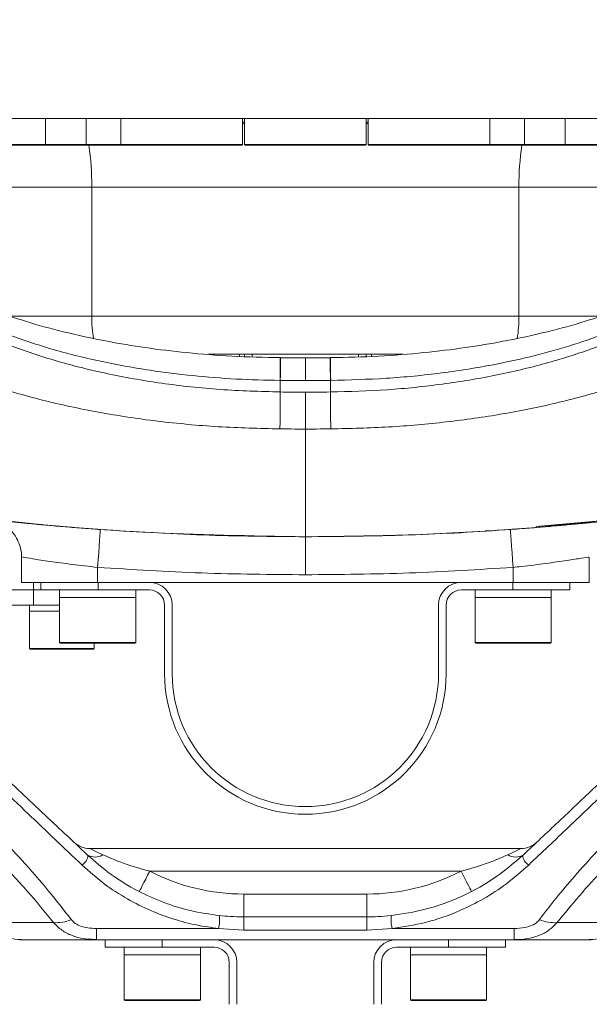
# Model space of a CAD drawing. Header units: millimetres. Extents: x 51337 to 61814, y -21781 to -12277.
# Tile 7 of 256: x 55185 to 55260, y -18571 to -18441. Entities that reach past the tile are written whole.
import ezdxf

# ---------------------------------------------------------------- set-up
doc = ezdxf.new("R2010")
doc.units = ezdxf.units.MM
doc.header["$LTSCALE"] = 0.3175
for name, color, linetype, lineweight in [('1轮廓实线层', 7, 'Continuous', 18), ('7标注层', 4, 'Continuous', 13), ('sub', 1, 'Continuous', 18), ('粗实线', 7, 'Continuous', 18)]:
    doc.layers.add(name, color=color, linetype=linetype, lineweight=lineweight)
doc.styles.add('标准汉字', font='gbenor.shx', dxfattribs={"bigfont": 'gbcbig.shx'})
doc.dimstyles.new('M1：15', dxfattribs={"dimscale": 15, "dimtxt": 3.5, "dimasz": 2.5, "dimexe": 2, "dimexo": 0, "dimgap": 0.5, "dimtad": 1, "dimdec": 4, "dimdsep": 46, "dimtxsty": '标准汉字', "dimcen": 5, "dimdle": 5, "dimclrd": 1, "dimclre": 1, "dimclrt": 256, "dimadec": 4, "dimazin": 2, "dimtfac": 1, "dimtdec": 4, "dimtmove": 0, "dimatfit": 3, "dimfxl": 1, "dimtolj": 1, "dimarcsym": 0})

# ---------------------------------------------------------------- blocks, each defined once
blk = doc.blocks.new('*D34')
at = {"layer": '7标注层', "color": 1, "lineweight": -2, "ltscale": 30, "transparency": 16777216}
blk.add_line((54654.41, -18378.15), (54761.15, -18359.33), dxfattribs=at)
blk.add_arc((55072.94, -18304.36), 346.6, 196.2021, 353.7979, dxfattribs=at)
at = {"layer": '7标注层', "color": 1, "lineweight": 20, "ltscale": 30, "transparency": 16777216}
for points in [[(55411.28, -18341.46), (55423.76, -18342.14), (55419.55, -18304.36)], [(54734.02, -18402.48), (54746.2, -18399.65), (54731.61, -18364.54)]]:
    blk.add_solid(points, dxfattribs=at)
at = {"layer": 'Defpoints', "color": 0, "lineweight": 20, "ltscale": 30, "transparency": 16777216}
for p in [(54794.67, -18304.36), (56512.47, -18304.36), (54654.41, -18378.15), (54935.66, -18622.61), (53093.16, -18653.45)]:
    blk.add_point(p, dxfattribs=at)
at = {"layer": '7标注层', "ltscale": 30, "transparency": 16777216, "insert": (55100.21, -18616.02), "char_height": 52.5, "attachment_point": 5, "rotation": 5, "style": '标准汉字'}
blk.add_mtext('\\A1;165%%D', dxfattribs=at)

msp = doc.modelspace()

# ---------------------------------------------------------------- linework, layer by layer
at = {"layer": '1轮廓实线层', "ltscale": 30}
for points in [[(55219.64405, -18485.79313), (55219.64345, -18485.8592), (55219.6415, -18486.07503), (55219.63828, -18486.43007), (55219.63396, -18486.90604), (55219.62877, -18487.47866), (55219.62298, -18488.11858), (55219.61685, -18488.79301)], [(55219.67866, -18485.79346), (55219.67806, -18485.8595), (55219.67614, -18486.07536), (55219.67295, -18486.43037), (55219.66868, -18486.90637), (55219.66355, -18487.47899), (55219.65781, -18488.11891), (55219.65176, -18488.79333)], [(55226.21032, -18485.80118), (55226.21084, -18485.8595), (55226.21278, -18486.07536), (55226.21596, -18486.43037), (55226.22024, -18486.90637), (55226.22537, -18487.47899), (55226.2311, -18488.11891), (55226.23715, -18488.79333)], [(55226.24487, -18485.79313), (55226.24547, -18485.8592), (55226.24742, -18486.07503), (55226.25064, -18486.43007), (55226.25496, -18486.90604), (55226.26015, -18487.47866), (55226.26594, -18488.11858), (55226.27205, -18488.79301)], [(55219.60825, -18495.17273), (55219.61061, -18494.90963), (55219.61411, -18494.51943), (55219.61864, -18494.01291), (55219.62409, -18493.40405), (55219.63031, -18492.70972), (55219.63712, -18491.94913), (55219.64434, -18491.14334), (55219.65176, -18490.31459)], [(55226.28066, -18495.17273), (55226.2783, -18494.90963), (55226.27481, -18494.51943), (55226.27028, -18494.01291), (55226.26482, -18493.40405), (55226.2586, -18492.70972), (55226.25179, -18491.94913), (55226.24457, -18491.14334), (55226.23715, -18490.31459)], [(55196.00195, -18508.39954), (55195.99507, -18508.49553), (55195.97473, -18508.77946), (55195.94169, -18509.24038), (55195.89724, -18509.86059), (55195.84308, -18510.61632), (55195.7813, -18511.47844), (55195.71426, -18512.41391), (55195.64453, -18513.38675)], [(55249.8871, -18508.39954), (55249.89398, -18508.49553), (55249.91432, -18508.77943), (55249.94736, -18509.24038), (55249.99181, -18509.86059), (55250.04598, -18510.61629), (55250.10777, -18511.47844), (55250.17481, -18512.41391), (55250.24453, -18513.38675)], [(55194.59028, -18550.35533), (55194.70436, -18550.4091), (55195.0425, -18550.56851), (55195.59259, -18550.82785), (55196.33489, -18551.17779)], [(55249.55403, -18551.17779), (55250.29633, -18550.82785), (55250.84642, -18550.56851), (55251.18456, -18550.4091), (55251.29864, -18550.35533)], [(55193.59084, -18552.53236), (55193.7849, -18552.38601), (55193.96639, -18552.20889), (55194.1236, -18552.01249), (55194.24636, -18551.80948), (55194.32669, -18551.61302), (55194.35943, -18551.43582), (55194.34245, -18551.28931), (55194.27684, -18551.183)], [(55252.29808, -18552.53236), (55252.10402, -18552.38601), (55251.92252, -18552.20889), (55251.76532, -18552.01249), (55251.64256, -18551.80948), (55251.56223, -18551.61302), (55251.52949, -18551.43582), (55251.54646, -18551.28931), (55251.61207, -18551.183)], [(55201.11354, -18556.02198), (55201.13996, -18555.97075), (55201.21816, -18555.81899), (55201.34517, -18555.57259), (55201.5161, -18555.24095), (55201.72436, -18554.83683), (55201.96197, -18554.37582), (55202.21979, -18553.87556), (55202.48792, -18553.35533)], [(55244.77536, -18556.02198), (55244.74896, -18555.97075), (55244.67075, -18555.81899), (55244.54375, -18555.57259), (55244.37282, -18555.24095), (55244.16456, -18554.83683), (55243.92695, -18554.37582), (55243.66913, -18553.87556), (55243.401, -18553.35533)], [(55250.40559, -18560.88163), (55250.40559, -18561.21313), (55250.40559, -18561.50724), (55250.40559, -18561.7611), (55250.40559, -18561.97222), (55250.40559, -18562.13861), (55250.40559, -18562.25862), (55250.40559, -18562.3311), (55250.4056, -18562.35533)]]:
    msp.add_lwpolyline(points, dxfattribs=at)
for centre, radius, start, end in [((55188.70805, -18457.75532), 0.1, 270, 0), ((55194.03838, -18457.75532), 0.1, 270, 0), ((55158.42485, -18463.14716), 36.45029, 359.6727839, 8.3476542), ((55198.78041, -18457.75532), 0.1, 180, 270), ((55214.58041, -18457.75532), 0.1, 270, 360), ((55215.04446, -18457.75532), 0.1, 180, 270), ((55230.84446, -18457.75532), 0.1, 270, 0), ((55231.3085, -18457.75532), 0.1, 180, 270), ((55247.1085, -18457.75532), 0.1, 270, 0), ((55287.46088, -18463.14693), 36.4471, 171.6519659, 180.327596), ((55251.85054, -18457.75532), 0.1, 180, 270), ((55257.18086, -18457.75532), 0.1, 180, 270), ((55212.36695, -18480.50292), 17.49303, 179.5165423, 189.2431169), ((55233.52828, -18480.50331), 17.48672, 350.7548347, 0.4849321), ((55202.44453, -18518.35532), 3, 0, 90), ((55243.44453, -18518.35532), 3, 90, 180), ((55202.44453, -18518.35532), 2, 0, 90), ((55243.44453, -18518.35532), 2, 90, 180), ((55190.74453, -18523.25532), 0.1, 180, 270), ((55200.54453, -18523.25532), 0.1, 270, 360), ((55245.34453, -18523.25532), 0.1, 180, 270), ((55255.14453, -18523.25532), 0.1, 270, 360), ((55186.79446, -18524.05532), 0.1, 180, 270), ((55195.09446, -18524.05532), 0.1, 270, 0), ((55222.94453, -18527.35532), 18.5, 180, 0), ((55222.94453, -18527.35532), 17.5, 180, 0), ((55194.59028, -18547.35532), 3, 226.6846843, 270), ((55251.29864, -18547.35532), 3, 270, 313.3153157), ((55195.30204, -18549.67109), 1.82673, 235.8597014, 304.4306909), ((55250.58688, -18549.67107), 1.82674, 235.5695487, 304.1400589), ((55214.85723, -18529.35532), 27, 242.7339555, 270), ((55231.03168, -18529.35532), 27, 270, 297.2660445), ((55190.14965, -18555.1004), 5.02499, 266.5822935, 293.6523481), ((55207.21472, -18559.75601), 4.4608, 345.3841795, 7.3912192), ((55238.6742, -18559.75601), 4.4608, 172.6087808, 194.6158205), ((55255.73928, -18555.10028), 5.02512, 246.3479764, 273.4175095), ((55186.02382, -18553.09031), 9.26506, 229.3188666, 269.828136), ((55259.86511, -18553.09036), 9.26501, 270.1718021, 310.6812417), ((55210.94446, -18565.35532), 3, 0, 90), ((55234.94446, -18565.35532), 3, 90, 180), ((55210.94446, -18565.35532), 2, 0, 90), ((55234.94446, -18565.35532), 2, 90, 180), ((55199.24446, -18570.25532), 0.1, 180, 270), ((55209.04446, -18570.25532), 0.1, 270, 0), ((55236.84446, -18570.25532), 0.1, 180, 270), ((55246.64446, -18570.25532), 0.1, 270, 360)]:
    msp.add_arc(centre, radius, start, end, dxfattribs=at)
at = {"layer": 'sub', "color": 4, "ltscale": 30}
msp.add_arc((55072.94446, -18304.35532), 424.98931, 190, 170, dxfattribs=at)
at = {"layer": '粗实线', "ltscale": 30}
for p, q in [((55188.80804, -18457.75532), (55188.80804, -18454.35532)), ((55194.13838, -18457.75532), (55194.13838, -18454.35532)), ((55198.68041, -18454.35532), (55198.68041, -18457.75532)), ((55214.68041, -18457.75532), (55214.68041, -18454.35532)), ((55214.94446, -18454.82113), (55214.68041, -18454.82113)), ((55214.94446, -18455.022), (55214.68041, -18455.022)), ((55214.94446, -18454.35532), (55214.94446, -18457.75532)), ((55230.94446, -18457.75532), (55230.94446, -18454.35532)), ((55231.20851, -18454.82113), (55230.94446, -18454.82113)), ((55231.20851, -18455.022), (55230.94446, -18455.022)), ((55231.20851, -18454.35532), (55231.20851, -18457.75532)), ((55247.20851, -18457.75532), (55247.20851, -18454.35532)), ((55251.75053, -18454.35532), (55251.75053, -18457.75532)), ((55257.08086, -18454.35532), (55257.08086, -18457.75532)), ((55172.80805, -18457.75532), (55187.73625, -18457.75532)), ((55187.64966, -18457.85533), (55172.90805, -18457.85533)), ((55188.70806, -18457.85533), (55187.64966, -18457.85533)), ((55187.73625, -18457.75532), (55188.80804, -18457.75532)), ((55192.97998, -18457.85533), (55188.70806, -18457.85533)), ((55188.80804, -18457.75532), (55193.06659, -18457.75532)), ((55194.03838, -18457.85533), (55192.97998, -18457.85533)), ((55193.06659, -18457.75532), (55194.13838, -18457.75532)), ((55198.78041, -18457.85533), (55194.03838, -18457.85533)), ((55194.13838, -18457.75532), (55198.68041, -18457.75532)), ((55198.68041, -18457.75532), (55214.68041, -18457.75532)), ((55214.58041, -18457.85533), (55198.78041, -18457.85533)), ((55214.94446, -18457.75532), (55230.94446, -18457.75532)), ((55230.84446, -18457.85533), (55215.04446, -18457.85533)), ((55231.20851, -18457.75532), (55247.20851, -18457.75532)), ((55247.10851, -18457.85533), (55231.30851, -18457.85533)), ((55251.85054, -18457.85533), (55247.10851, -18457.85533)), ((55247.20851, -18457.75532), (55251.75053, -18457.75532)), ((55251.75053, -18457.75532), (55252.82233, -18457.75532)), ((55252.90894, -18457.85533), (55251.85054, -18457.85533)), ((55252.82233, -18457.75532), (55257.08086, -18457.75532)), ((55257.18086, -18457.85533), (55252.90894, -18457.85533)), ((55257.08086, -18457.75532), (55258.15265, -18457.75532)), ((55258.23926, -18457.85533), (55257.18086, -18457.85533)), ((55258.15265, -18457.75532), (55273.08086, -18457.75532)), ((55272.98086, -18457.85533), (55258.23926, -18457.85533)), ((55172.74575, -18463.35532), (55194.87455, -18463.35532)), ((55194.87455, -18480.35531), (55194.87455, -18463.35532)), ((55194.87455, -18463.35532), (55251.01437, -18463.35532)), ((55251.01437, -18480.35531), (55251.01437, -18463.35532)), ((55251.01437, -18463.35532), (55273.14108, -18463.35532)), ((55184.15563, -18480.35531), (55194.87455, -18480.35531)), ((55194.87455, -18480.35531), (55251.01437, -18480.35531)), ((55251.01437, -18480.35531), (55261.6915, -18480.35531)), ((55210.13433, -18485.35534), (55235.76034, -18485.35534)), ((55214.26865, -18485.62979), (55214.26865, -18485.35534)), ((55214.94446, -18485.35534), (55214.94446, -18485.65127)), ((55215.94446, -18485.35534), (55215.94446, -18485.6831)), ((55219.67866, -18485.79346), (55219.64405, -18485.79313)), ((55222.94446, -18485.81572), (55219.6786, -18485.80106)), ((55226.21032, -18485.80106), (55222.94446, -18485.81572)), ((55222.94446, -18485.81584), (55222.94446, -18488.80811)), ((55226.24487, -18485.79313), (55226.21026, -18485.79346)), ((55226.21026, -18485.79346), (55226.21032, -18485.80118)), ((55229.94446, -18485.6831), (55229.94446, -18485.35534)), ((55230.94446, -18485.65127), (55230.94446, -18485.35534)), ((55231.62026, -18485.35534), (55231.62026, -18485.62979)), ((55219.65176, -18490.31459), (55219.65176, -18488.79333)), ((55226.23715, -18490.31459), (55226.23715, -18488.79333)), ((55222.94446, -18495.18766), (55222.94446, -18490.32934)), ((55222.94446, -18495.18766), (55222.94446, -18509.35533)), ((55266.7877, -18506.82392), (55253.27351, -18507.99965)), ((55222.94446, -18509.35533), (55222.94446, -18514.35532)), ((55247.24453, -18508.52414), (55246.61767, -18508.57868)), ((55185.64442, -18512.14649), (55185.64442, -18515.35531)), ((55185.64453, -18512.0387), (55185.64453, -18515.35531)), ((55260.24452, -18515.35531), (55260.24452, -18512.03867)), ((55195.64453, -18513.38675), (55195.64453, -18515.35531)), ((55250.24453, -18513.38675), (55250.24453, -18515.35531)), ((55195.64453, -18515.35531), (55185.64453, -18515.35531)), ((55187.20618, -18516.35533), (55187.20618, -18515.35531)), ((55188.19453, -18515.35531), (55188.19453, -18516.35533)), ((55250.24453, -18515.35531), (55195.64453, -18515.35531)), ((55195.69453, -18515.35531), (55195.69453, -18516.35533)), ((55250.19453, -18516.35533), (55250.19453, -18515.35531)), ((55260.24452, -18515.35531), (55250.24453, -18515.35531)), ((55257.69453, -18516.35533), (55257.69453, -18515.35531)), ((55167.94446, -18516.35533), (55187.20618, -18516.35533)), ((55187.20618, -18516.35533), (55171.26842, -18516.35533)), ((55187.20618, -18518.35533), (55187.20618, -18516.35533)), ((55187.20618, -18516.35533), (55188.19453, -18516.35533)), ((55195.69453, -18516.35533), (55188.19453, -18516.35533)), ((55190.64452, -18516.35533), (55190.64452, -18517.35531)), ((55202.44453, -18516.35533), (55195.69453, -18516.35533)), ((55200.64453, -18517.35531), (55200.64453, -18516.35533)), ((55250.19453, -18516.35533), (55243.44452, -18516.35533)), ((55245.24452, -18516.35533), (55245.24452, -18517.35531)), ((55257.69453, -18516.35533), (55250.19453, -18516.35533)), ((55255.24453, -18517.35531), (55255.24453, -18516.35533)), ((55167.94446, -18518.35533), (55187.20618, -18518.35533)), ((55186.69446, -18518.35533), (55186.69446, -18519.15531)), ((55190.64452, -18518.35533), (55187.20618, -18518.35533)), ((55190.64452, -18517.35531), (55190.64452, -18523.25531)), ((55195.64453, -18517.35531), (55190.64452, -18517.35531)), ((55200.64453, -18517.35531), (55195.64453, -18517.35531)), ((55200.64453, -18523.25531), (55200.64453, -18517.35531)), ((55204.44453, -18527.35533), (55204.44453, -18518.35533)), ((55205.44454, -18518.35533), (55205.44454, -18527.35533)), ((55240.44453, -18527.35533), (55240.44453, -18518.35533)), ((55241.44453, -18518.35533), (55241.44453, -18527.35533)), ((55245.24452, -18517.35531), (55245.24452, -18523.25531)), ((55250.24453, -18517.35531), (55245.24452, -18517.35531)), ((55255.24453, -18517.35531), (55250.24453, -18517.35531)), ((55255.24453, -18523.25531), (55255.24453, -18517.35531)), ((55186.69446, -18519.15531), (55186.69446, -18524.05532)), ((55190.64452, -18519.15531), (55186.69446, -18519.15531)), ((55190.64452, -18523.25531), (55200.64453, -18523.25531)), ((55200.54453, -18523.35532), (55190.74452, -18523.35532)), ((55195.19446, -18524.05532), (55195.19446, -18523.35532)), ((55245.24452, -18523.25531), (55255.24453, -18523.25531)), ((55255.14453, -18523.35532), (55245.34453, -18523.35532)), ((55186.69446, -18524.05532), (55195.19446, -18524.05532)), ((55195.09446, -18524.15531), (55186.79447, -18524.15531)), ((55194.59028, -18550.35533), (55251.29864, -18550.35533)), ((55243.401, -18553.35533), (55202.48792, -18553.35533)), ((55214.85724, -18559.35531), (55214.85724, -18556.35532)), ((55214.85724, -18556.35532), (55231.03168, -18556.35532)), ((55231.03168, -18559.35531), (55231.03168, -18556.35532)), ((55214.85724, -18561.10533), (55214.85724, -18559.35531)), ((55231.03168, -18559.35531), (55214.85724, -18559.35531)), ((55231.03168, -18561.10533), (55231.03168, -18559.35531)), ((55189.85008, -18560.11646), (55179.9844, -18560.11646)), ((55195.48332, -18560.88163), (55211.53117, -18560.88163)), ((55195.48332, -18560.88163), (55195.48332, -18562.35533)), ((55214.85724, -18561.10533), (55211.53117, -18560.88163)), ((55231.03168, -18561.10533), (55214.85724, -18561.10533)), ((55234.35775, -18560.88163), (55231.03168, -18561.10533)), ((55234.35775, -18560.88163), (55250.40559, -18560.88163)), ((55265.90451, -18560.11646), (55256.03884, -18560.11646)), ((55195.48332, -18562.35533), (55185.99603, -18562.35533)), ((55194.80962, -18562.30088), (55195.48332, -18562.35533)), ((55195.0025, -18562.31647), (55195.52002, -18562.33265)), ((55195.48332, -18562.35533), (55250.40559, -18562.35533)), ((55196.64446, -18562.35533), (55196.64446, -18563.35532)), ((55204.14445, -18562.35533), (55204.14445, -18563.35532)), ((55241.74446, -18563.35532), (55241.74446, -18562.35533)), ((55249.24446, -18563.35532), (55249.24446, -18562.35533)), ((55250.3689, -18562.33265), (55250.88433, -18562.31662)), ((55259.89289, -18562.35533), (55250.40559, -18562.35533)), ((55204.14445, -18563.35532), (55196.64446, -18563.35532)), ((55199.14446, -18563.35532), (55199.14446, -18564.35533)), ((55210.94446, -18563.35532), (55204.14445, -18563.35532)), ((55209.14446, -18564.35533), (55209.14446, -18563.35532)), ((55241.74446, -18563.35532), (55234.94445, -18563.35532)), ((55236.74445, -18563.35532), (55236.74445, -18564.35533)), ((55249.24446, -18563.35532), (55241.74446, -18563.35532)), ((55246.74446, -18564.35533), (55246.74446, -18563.35532)), ((55199.14446, -18564.35533), (55199.14446, -18570.25533)), ((55204.14445, -18564.35533), (55199.14446, -18564.35533)), ((55209.14446, -18564.35533), (55204.14445, -18564.35533)), ((55209.14446, -18570.25533), (55209.14446, -18564.35533)), ((55236.74445, -18564.35533), (55236.74445, -18570.25533)), ((55241.74446, -18564.35533), (55236.74445, -18564.35533)), ((55246.74446, -18564.35533), (55241.74446, -18564.35533)), ((55246.74446, -18570.25533), (55246.74446, -18564.35533)), ((55212.94445, -18570.85531), (55212.94445, -18565.35532)), ((55213.94446, -18565.35532), (55213.94446, -18570.85531)), ((55231.94446, -18570.85531), (55231.94446, -18565.35532)), ((55232.94446, -18565.35532), (55232.94446, -18570.85531)), ((55199.14446, -18570.25533), (55209.14446, -18570.25533)), ((55236.74445, -18570.25533), (55246.74446, -18570.25533)), ((55209.04446, -18570.35532), (55199.24446, -18570.35532)), ((55246.64446, -18570.35532), (55236.84446, -18570.35532))]:
    msp.add_line(p, q, dxfattribs=at)
for points, knots in [([(55151.30477, -18454.35532), (55151.45623, -18454.35532), (55151.74387, -18454.35532), (55152.63019, -18454.35532), (55153.76454, -18454.35532), (55155.14177, -18454.35532), (55156.73829, -18454.35532), (55158.54379, -18454.35532), (55161.04966, -18454.35532), (55164.48454, -18454.35532), (55169.17308, -18454.35532), (55174.69203, -18454.35532), (55181.1647, -18454.35532), (55188.63709, -18454.35532), (55196.70876, -18454.35532), (55205.23858, -18454.35532), (55214.07762, -18454.35532), (55223.0715, -18454.35532), (55232.06317, -18454.35532), (55240.89557, -18454.35532), (55249.41459, -18454.35532), (55257.47086, -18454.35532), (55264.92606, -18454.35532), (55271.28514, -18454.35532), (55276.66905, -18454.35532), (55281.11857, -18454.35532), (55283.91165, -18454.35532), (55284.99343, -18454.35532), (55285.01006, -18454.35532)], [0, 0, 0, 0, 46043.301921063, 87441.665452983, 124413.423361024, 158071.007888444, 189605.403934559, 219413.269746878, 247733.001543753, 296445.800068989, 341857.651847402, 386018.941708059, 436213.680487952, 486409.763276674, 536605.754089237, 586801.884487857, 636998.026494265, 687194.224401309, 737390.367165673, 787586.445975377, 837782.604699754, 887978.895320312, 938175.247407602, 988372.331371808, 1030585.34881424, 1074289.265950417, 1120889.339384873, 1121616.913125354, 1121616.913125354, 1121616.913125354, 1121616.913125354]), ([(55219.65176, -18490.31459), (55217.00955, -18490.23991), (55211.72384, -18490.0905), (55203.99421, -18489.22984), (55196.63929, -18487.93253), (55189.81379, -18486.19864), (55183.64455, -18484.09637), (55178.33327, -18481.72875), (55173.90326, -18479.17402), (55170.34201, -18476.49673), (55167.6195, -18473.69337), (55165.68173, -18470.8083), (55165.1241, -18468.85877), (55164.84525, -18467.88387)], [0, 0, 0, 0, 45633.810693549, 91289.895250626, 136994.475152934, 182765.223903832, 228607.332523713, 274517.891942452, 317865.842947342, 361259.827165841, 404689.666459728, 448142.844987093, 491607.13392114, 491607.13392114, 491607.13392114, 491607.13392114]), ([(55281.04367, -18467.88387), (55280.74249, -18468.91786), (55280.14023, -18470.98551), (55277.99891, -18474.04009), (55274.97774, -18476.99687), (55271.01966, -18479.80252), (55266.19375, -18482.4005), (55260.66174, -18484.68733), (55254.55644, -18486.62245), (55248.01255, -18488.17981), (55241.02027, -18489.34143), (55233.71202, -18490.11121), (55228.72844, -18490.24681), (55226.23715, -18490.31459)], [0, 0, 0, 0, 46298.814132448, 92583.660598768, 138840.313896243, 185055.0547751, 231214.231104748, 277308.856162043, 320708.427471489, 364044.586159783, 407324.163691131, 450563.410841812, 493785.184062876, 493785.184062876, 493785.184062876, 493785.184062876]), ([(55219.60825, -18495.17273), (55216.89914, -18495.10595), (55211.46069, -18494.97188), (55203.43114, -18494.20846), (55195.63818, -18493.03554), (55188.21354, -18491.42397), (55181.29892, -18489.40525), (55175.17817, -18487.05878), (55169.95627, -18484.45879), (55165.68829, -18481.67807), (55162.38898, -18478.72172), (55160.02798, -18475.64403), (55159.36349, -18473.55357), (55159.03036, -18472.50553)], [0, 0, 0, 0, 42679.291658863, 85677.212739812, 129245.346560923, 173616.873784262, 218947.866816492, 265309.980906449, 309719.108846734, 354610.303603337, 399946.262331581, 445626.098266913, 491552.109517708, 491552.109517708, 491552.109517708, 491552.109517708]), ([(55219.64397, -18485.80076), (55217.52119, -18485.75396), (55213.38516, -18485.66278), (55207.43818, -18485.1879), (55201.96486, -18484.52378), (55196.49617, -18483.61457), (55191.20485, -18482.45936), (55186.22169, -18481.0924), (55183.37531, -18480.09176), (55182.02311, -18479.61639)], [0, 0, 0, 0, 49233.145559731, 95925.958602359, 140090.401135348, 181735.353973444, 233334.391772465, 280461.783946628, 323111.586981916, 323111.586981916, 323111.586981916, 323111.586981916]), ([(55263.8658, -18479.61639), (55262.5136, -18480.09176), (55259.66722, -18481.0924), (55254.68406, -18482.45936), (55249.39275, -18483.61457), (55243.92406, -18484.52378), (55238.45074, -18485.1879), (55232.50376, -18485.66279), (55228.36772, -18485.75397), (55226.24493, -18485.80076)], [0, 0, 0, 0, 42759.807712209, 90008.8011783, 141740.978312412, 183493.386280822, 227771.784902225, 274584.964373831, 323945.375127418, 323945.375127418, 323945.375127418, 323945.375127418]), ([(55282.35379, -18479.61118), (55281.4002, -18480.47687), (55279.30762, -18482.37656), (55274.76778, -18485.1013), (55269.13195, -18487.73188), (55262.79268, -18489.98005), (55256.0006, -18491.82337), (55248.92265, -18493.26193), (55241.53913, -18494.30845), (55233.95891, -18494.99041), (55228.83421, -18495.1121), (55226.28066, -18495.17273)], [0, 0, 0, 0, 42111.218556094, 92409.367480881, 142115.859740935, 190903.800553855, 235910.905462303, 280040.308069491, 323446.923662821, 366343.338109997, 408945.776840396, 408945.776840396, 408945.776840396, 408945.776840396]), ([(55182.98537, -18482.43107), (55184.959, -18483.14564), (55188.85537, -18484.55635), (55195.48607, -18486.23167), (55201.94828, -18487.42919), (55208.1049, -18488.19893), (55213.83503, -18488.66144), (55217.69273, -18488.74922), (55219.61685, -18488.79301)], [0, 0, 0, 0, 54405.206441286, 107407.271802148, 159192.744926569, 199229.23620389, 238882.429017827, 278341.506191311, 278341.506191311, 278341.506191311, 278341.506191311]), ([(55226.27205, -18488.79301), (55228.72213, -18488.7285), (55233.64162, -18488.59899), (55240.90514, -18487.86687), (55247.447, -18486.82548), (55253.22407, -18485.53942), (55258.30731, -18484.12254), (55261.36087, -18482.9988), (55262.90355, -18482.43107)], [0, 0, 0, 0, 50352.431389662, 101102.087295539, 152643.596032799, 193932.123607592, 236033.050761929, 279020.259084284, 279020.259084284, 279020.259084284, 279020.259084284]), ([(55219.61685, -18488.79301), (55219.62337, -18488.79306), (55219.63501, -18488.79317), (55219.64664, -18488.79328), (55219.65176, -18488.79333)], [0, 0, 0, 0, 61313.071102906, 109494.554077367, 109494.554077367, 109494.554077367, 109494.554077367]), ([(55219.65176, -18488.79333), (55220.26631, -18488.79808), (55221.36386, -18488.80656), (55222.46144, -18488.80764), (55222.94446, -18488.80811)], [0, 0, 0, 0, 61312.019110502, 109500.444855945, 109500.444855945, 109500.444855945, 109500.444855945]), ([(55222.94446, -18488.80811), (55223.5592, -18488.80735), (55224.65678, -18488.80599), (55225.75433, -18488.7972), (55226.23715, -18488.79333)], [0, 0, 0, 0, 61340.764060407, 109520.093584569, 109520.093584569, 109520.093584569, 109520.093584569]), ([(55226.23715, -18488.79333), (55226.24367, -18488.79327), (55226.2553, -18488.79317), (55226.26694, -18488.79306), (55226.27205, -18488.79301)], [0, 0, 0, 0, 61361.365865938, 109534.035006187, 109534.035006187, 109534.035006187, 109534.035006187]), ([(55222.94446, -18490.32934), (55222.32968, -18490.32856), (55221.2321, -18490.32716), (55220.13455, -18490.31843), (55219.65176, -18490.31459)], [0, 0, 0, 0, 61333.902990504, 109501.634482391, 109501.634482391, 109501.634482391, 109501.634482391]), ([(55226.23715, -18490.31459), (55225.62264, -18490.31933), (55224.52509, -18490.32778), (55223.42751, -18490.32887), (55222.94446, -18490.32934)], [0, 0, 0, 0, 61320.699276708, 109521.263294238, 109521.263294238, 109521.263294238, 109521.263294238]), ([(55222.94446, -18495.18766), (55222.32163, -18495.18688), (55221.20955, -18495.18549), (55220.0975, -18495.17663), (55219.60825, -18495.17273)], [0, 0, 0, 0, 61330.512312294, 109508.301882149, 109508.301882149, 109508.301882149, 109508.301882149]), ([(55226.28066, -18495.17273), (55225.65797, -18495.17752), (55224.54591, -18495.18608), (55223.43383, -18495.18718), (55222.94446, -18495.18766)], [0, 0, 0, 0, 61330.502216, 109528.189839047, 109528.189839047, 109528.189839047, 109528.189839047]), ([(55174.83562, -18506.24223), (55179.27898, -18506.7736), (55188.17088, -18507.83694), (55204.21231, -18509.05551), (55215.81862, -18509.24127), (55222.94446, -18509.35533)], [0, 0, 0, 0, 42858.523473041, 85767.023860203, 154009.45897501, 154009.45897501, 154009.45897501, 154009.45897501]), ([(55222.94446, -18509.35533), (55227.49368, -18509.30653), (55236.54173, -18509.20948), (55252.60625, -18508.34683), (55264.06523, -18507.03949), (55271.05329, -18506.24223)], [0, 0, 0, 0, 43686.378220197, 86888.821330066, 154414.477968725, 154414.477968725, 154414.477968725, 154414.477968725]), ([(55181.24753, -18507.05354), (55181.23258, -18507.05174), (55181.17389, -18507.04465), (55181.49653, -18507.07949), (55182.22335, -18507.15854), (55183.365, -18507.28041), (55184.86844, -18507.43618), (55186.68527, -18507.61663), (55188.77354, -18507.81308), (55191.06244, -18508.01496), (55193.49678, -18508.21485), (55195.1669, -18508.33797), (55196.00195, -18508.39954)], [0, 0, 0, 0, 16358.253489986, 64228.391382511, 112280.311996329, 160333.305729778, 208355.90472325, 256377.406296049, 304177.699079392, 351975.656889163, 399641.356213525, 447305.521895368, 447305.521895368, 447305.521895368, 447305.521895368]), ([(55192.64453, -18508.14929), (55192.41975, -18508.13171), (55191.37325, -18508.04987), (55189.60811, -18507.89621), (55187.44305, -18507.69837), (55185.52755, -18507.51139), (55183.91231, -18507.34577), (55182.63972, -18507.20973), (55181.71931, -18507.10816), (55181.44213, -18507.07646), (55181.30354, -18507.06061)], [0, 0, 0, 0, 13658.334097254, 63589.751353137, 113466.305670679, 163346.624253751, 213177.482714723, 263010.073868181, 312925.186556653, 362841.847597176, 362841.847597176, 362841.847597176, 362841.847597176]), ([(55181.59275, -18507.11005), (55181.65685, -18507.12244), (55182.02174, -18507.19297), (55182.80572, -18507.46281), (55183.75545, -18508.04116), (55184.56094, -18508.84983), (55185.15685, -18509.76182), (55185.526, -18510.81432), (55185.68973, -18511.60578), (55185.64261, -18512.00989), (55185.641, -18512.02371)], [0, 0, 0, 0, 10559.792964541, 60109.85652676, 128469.430577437, 184616.688024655, 238868.827126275, 298628.710210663, 360606.684933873, 362800.656753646, 362800.656753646, 362800.656753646, 362800.656753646]), ([(55249.8871, -18508.39954), (55250.41202, -18508.36125), (55251.77163, -18508.2621), (55253.93356, -18508.08967), (55256.28267, -18507.88837), (55258.44182, -18507.6895), (55260.35951, -18507.50286), (55261.9719, -18507.33826), (55263.25454, -18507.20267), (55264.14075, -18507.10704), (55264.64088, -18507.05241), (55264.64616, -18507.05264), (55264.64841, -18507.05274)], [0, 0, 0, 0, 30152.614569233, 78098.510707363, 126046.651922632, 173943.41252058, 221842.274695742, 269700.981758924, 317559.13085062, 365501.416545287, 413445.92281677, 449039.542935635, 449039.542935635, 449039.542935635, 449039.542935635]), ([(55196.00195, -18508.39954), (55200.4901, -18508.67954), (55209.46238, -18509.2393), (55218.45177, -18509.31666), (55222.94446, -18509.35533)], [0, 0, 0, 0, 54737.817229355, 109426.661539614, 109426.661539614, 109426.661539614, 109426.661539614]), ([(55222.94446, -18509.35533), (55227.44292, -18509.31655), (55236.43236, -18509.23908), (55245.40468, -18508.67923), (55249.8871, -18508.39954)], [0, 0, 0, 0, 54839.82990472, 109588.312272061, 109588.312272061, 109588.312272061, 109588.312272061]), ([(55195.64453, -18513.38675), (55194.51726, -18513.25871), (55192.26255, -18513.00262), (55189.2565, -18512.58395), (55187.01712, -18512.24097), (55185.75435, -18512.03361), (55185.7677, -18512.03722), (55185.77295, -18512.03864)], [0, 0, 0, 0, 51461.802803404, 102931.614090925, 154362.389030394, 205532.959173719, 238570.883200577, 238570.883200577, 238570.883200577, 238570.883200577]), ([(55260.11611, -18512.03858), (55260.15028, -18512.03258), (55260.28187, -18512.00947), (55259.35026, -18512.16334), (55257.42539, -18512.46623), (55254.62021, -18512.86823), (55252.07666, -18513.18614), (55250.59909, -18513.34792), (55250.24453, -18513.38675)], [0, 0, 0, 0, 20864.53539253, 80329.136854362, 139989.680073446, 200047.845143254, 260386.350591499, 279436.546270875, 279436.546270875, 279436.546270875, 279436.546270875]), ([(55222.94446, -18514.35532), (55218.39303, -18514.31614), (55209.28438, -18514.23774), (55200.19307, -18513.67053), (55195.64453, -18513.38675)], [0, 0, 0, 0, 54682.830489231, 109435.097016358, 109435.097016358, 109435.097016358, 109435.097016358]), ([(55250.24453, -18513.38675), (55245.70179, -18513.67022), (55236.61044, -18514.23752), (55227.50175, -18514.31604), (55222.94446, -18514.35532)], [0, 0, 0, 0, 54763.208701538, 109597.176638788, 109597.176638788, 109597.176638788, 109597.176638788]), ([(55162.68583, -18530.09497), (55164.55986, -18531.72042), (55168.18062, -18534.86088), (55173.14988, -18539.36518), (55177.54976, -18543.51776), (55181.70366, -18547.63086), (55185.60421, -18551.75359), (55189.19927, -18555.85918), (55191.20204, -18558.45459), (55192.1656, -18559.70328)], [0, 0, 0, 0, 53822.513759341, 103988.700986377, 148175.352544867, 189771.474345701, 238048.888433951, 282046.685650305, 322841.882775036, 322841.882775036, 322841.882775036, 322841.882775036]), ([(55194.27684, -18551.183), (55192.32059, -18549.33854), (55188.3127, -18545.55968), (55182.4175, -18540.00133), (55176.65927, -18534.57215), (55172.99435, -18531.11666), (55171.13307, -18529.36174)], [0, 0, 0, 0, 51148.291070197, 104790.208095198, 148612.563096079, 193835.462496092, 193835.462496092, 193835.462496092, 193835.462496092]), ([(55274.75584, -18529.36174), (55272.399, -18531.58391), (55267.7795, -18535.93944), (55261.6138, -18541.7528), (55256.24808, -18546.81191), (55253.13791, -18549.74436), (55251.61207, -18551.183)], [0, 0, 0, 0, 57558.42449008, 112816.776079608, 154502.314266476, 194648.650901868, 194648.650901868, 194648.650901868, 194648.650901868]), ([(55253.7233, -18559.70328), (55254.43533, -18558.77304), (55255.87901, -18556.88694), (55258.38499, -18553.91236), (55261.22668, -18550.74795), (55264.55383, -18547.26688), (55268.34663, -18543.51009), (55272.74931, -18539.35563), (55277.7159, -18534.85413), (55281.33158, -18531.71817), (55283.20309, -18530.09497)], [0, 0, 0, 0, 34345.06425646, 69636.343663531, 109007.04509989, 150254.162614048, 197289.675124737, 247239.64661938, 303786.963248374, 364462.271216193, 364462.271216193, 364462.271216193, 364462.271216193]), ([(55193.59084, -18552.53236), (55191.25072, -18550.30373), (55186.44603, -18545.72792), (55178.71015, -18538.36055), (55173.2577, -18533.16758), (55170.44706, -18530.49069)], [0, 0, 0, 0, 48530.49573863, 99642.095401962, 154020.409347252, 154020.409347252, 154020.409347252, 154020.409347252]), ([(55275.44186, -18530.49069), (55273.30965, -18532.52151), (55269.16557, -18536.46854), (55263.19691, -18542.15236), (55257.58969, -18547.49302), (55254.03302, -18550.88013), (55252.29808, -18552.53236)], [0, 0, 0, 0, 52041.338659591, 101145.700460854, 149049.440200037, 194670.809831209, 194670.809831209, 194670.809831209, 194670.809831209]), ([(55160.20321, -18531.98855), (55162.30849, -18533.70985), (55166.51689, -18537.15067), (55172.56926, -18542.36337), (55177.92805, -18547.24329), (55182.54353, -18551.77893), (55186.47907, -18555.95741), (55188.72684, -18558.73064), (55189.85008, -18560.11646)], [0, 0, 0, 0, 52072.727488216, 104091.782795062, 156040.066409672, 196799.905736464, 237501.021269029, 278155.770377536, 278155.770377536, 278155.770377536, 278155.770377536]), ([(55256.03884, -18560.11646), (55256.98979, -18558.93601), (55258.89253, -18556.57407), (55262.16671, -18553.01285), (55265.67458, -18549.46337), (55269.39908, -18545.92975), (55273.28912, -18542.41557), (55277.31588, -18538.921), (55281.44682, -18535.44376), (55284.27249, -18533.14049), (55285.68571, -18531.98855)], [0, 0, 0, 0, 45405.876904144, 90851.43755092, 136350.088154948, 181902.766722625, 227503.724934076, 273144.401820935, 318818.637785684, 364517.590479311, 364517.590479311, 364517.590479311, 364517.590479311]), ([(55211.63846, -18559.18216), (55210.36337, -18558.9956), (55207.81202, -18558.62232), (55204.22668, -18557.48466), (55200.70925, -18555.90264), (55197.32074, -18553.8394), (55195.29169, -18552.06865), (55194.27684, -18551.183)], [0, 0, 0, 0, 44509.682717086, 89061.027979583, 133655.103736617, 186245.861121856, 238868.999143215, 238868.999143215, 238868.999143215, 238868.999143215]), ([(55196.33489, -18551.17779), (55197.07028, -18551.50497), (55199.0064, -18552.36636), (55201.15526, -18552.97677), (55202.48792, -18553.35533)], [0, 0, 0, 0, 41573.173663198, 109453.31427097, 109453.31427097, 109453.31427097, 109453.31427097]), ([(55251.61207, -18551.183), (55250.3072, -18552.29984), (55247.69884, -18554.53231), (55243.26915, -18556.8732), (55238.75544, -18558.4928), (55235.75152, -18558.95246), (55234.25046, -18559.18216)], [0, 0, 0, 0, 54541.220429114, 109024.337102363, 151800.622489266, 194525.940846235, 194525.940846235, 194525.940846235, 194525.940846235]), ([(55243.401, -18553.35533), (55244.77915, -18552.96245), (55246.92893, -18552.34962), (55248.86067, -18551.4873), (55249.55403, -18551.17779)], [0, 0, 0, 0, 70350.110104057, 109738.638975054, 109738.638975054, 109738.638975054, 109738.638975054]), ([(55211.53117, -18560.88163), (55210.55433, -18560.74748), (55208.53875, -18560.47067), (55205.55697, -18559.67168), (55202.50518, -18558.53705), (55199.43676, -18556.98793), (55196.37458, -18555.00453), (55194.54011, -18553.37539), (55193.59084, -18552.53236)], [0, 0, 0, 0, 38470.044874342, 79377.567483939, 122749.248640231, 171008.252042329, 223001.342455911, 278758.284415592, 278758.284415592, 278758.284415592, 278758.284415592]), ([(55252.29808, -18552.53236), (55251.34465, -18553.3784), (55249.51161, -18555.00496), (55246.44893, -18556.99095), (55242.93447, -18558.75552), (55238.93624, -18560.18242), (55235.83105, -18560.65664), (55234.35775, -18560.88163)], [0, 0, 0, 0, 48098.017539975, 92472.128768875, 134055.027526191, 189418.592615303, 239402.069950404, 239402.069950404, 239402.069950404, 239402.069950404]), ([(55244.77536, -18556.02198), (55245.53754, -18555.62216), (55246.44019, -18555.14865), (55247.25847, -18554.5753), (55247.38581, -18554.48609)], [0, 0, 0, 0, 92666.79489007, 109744.321583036, 109744.321583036, 109744.321583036, 109744.321583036]), ([(55192.1656, -18559.70328), (55192.33288, -18559.88534), (55192.67761, -18560.26052), (55193.47164, -18560.62308), (55194.42531, -18560.84656), (55195.10481, -18560.86909), (55195.48332, -18560.88163)], [0, 0, 0, 0, 45006.802048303, 92748.549902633, 137617.692717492, 194041.122967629, 194041.122967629, 194041.122967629, 194041.122967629]), ([(55214.85724, -18559.35531), (55214.25336, -18559.34614), (55213.17541, -18559.32979), (55212.10792, -18559.22725), (55211.63846, -18559.18216)], [0, 0, 0, 0, 61372.263803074, 109551.894740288, 109551.894740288, 109551.894740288, 109551.894740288]), ([(55234.25046, -18559.18216), (55233.65242, -18559.23765), (55232.58401, -18559.33679), (55231.50619, -18559.34965), (55231.03168, -18559.35531)], [0, 0, 0, 0, 61386.50672345, 109667.607790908, 109667.607790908, 109667.607790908, 109667.607790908]), ([(55250.40559, -18560.88163), (55250.87344, -18560.86286), (55251.69655, -18560.82983), (55252.68658, -18560.52146), (55253.3396, -18560.13996), (55253.59662, -18559.84744), (55253.7233, -18559.70328)], [0, 0, 0, 0, 69814.821097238, 122827.423232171, 159259.394467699, 194663.596753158, 194663.596753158, 194663.596753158, 194663.596753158]), ([(55189.85008, -18560.11646), (55190.19395, -18560.46556), (55190.87806, -18561.16007), (55192.26022, -18561.84631), (55193.58696, -18562.23693), (55194.47402, -18562.28333), (55194.80962, -18562.30088)], [0, 0, 0, 0, 54017.17922167, 107464.651417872, 161275.741297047, 194022.946966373, 194022.946966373, 194022.946966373, 194022.946966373]), ([(55250.40559, -18562.35533), (55250.96962, -18562.33075), (55252.08678, -18562.28207), (55253.63028, -18561.85058), (55255.01063, -18561.15883), (55255.69489, -18560.46514), (55256.03884, -18560.11646)], [0, 0, 0, 0, 49425.46019374, 97893.809531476, 146026.733903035, 194671.687728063, 194671.687728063, 194671.687728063, 194671.687728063]), ([(55185.99603, -18562.35533), (55185.80486, -18562.35533), (55185.4669, -18562.35533), (55185.42241, -18562.35533), (55185.40309, -18562.35533)], [0, 0, 0, 0, 61883.116829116, 109394.963831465, 109394.963831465, 109394.963831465, 109394.963831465]), ([(55260.48583, -18562.35533), (55260.45424, -18562.35533), (55260.39724, -18562.35533), (55260.04837, -18562.35533), (55259.89289, -18562.35533)], [0, 0, 0, 0, 60888.173856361, 109841.44146171, 109841.44146171, 109841.44146171, 109841.44146171])]:
    msp.add_open_spline(points, degree=3, knots=knots, dxfattribs=at)

# ---------------------------------------------------------------- dimensions: what is measured, and where the dimension line sits
at = {"layer": '7标注层', "ltscale": 30}
dim = msp.add_angular_dim_2l(base=(54935.66285, -18622.60987), line1=((54654.41169, -18378.15394), (53093.15683, -18653.44529)), line2=((56512.46664, -18304.35532), (54794.66887, -18304.35532)), text='165%%D', dimstyle='M1：15', override={"dimtad": 1, "dimtih": 0, "dimtoh": 0, "dimsah": 1, "dimtzin": 8}, dxfattribs=at)
dim.commit()
dim.dimension.update_dxf_attribs({"geometry": '*D34', "text_midpoint": (55100.21121, -18616.01575)})

doc.saveas('drawing.dxf')
